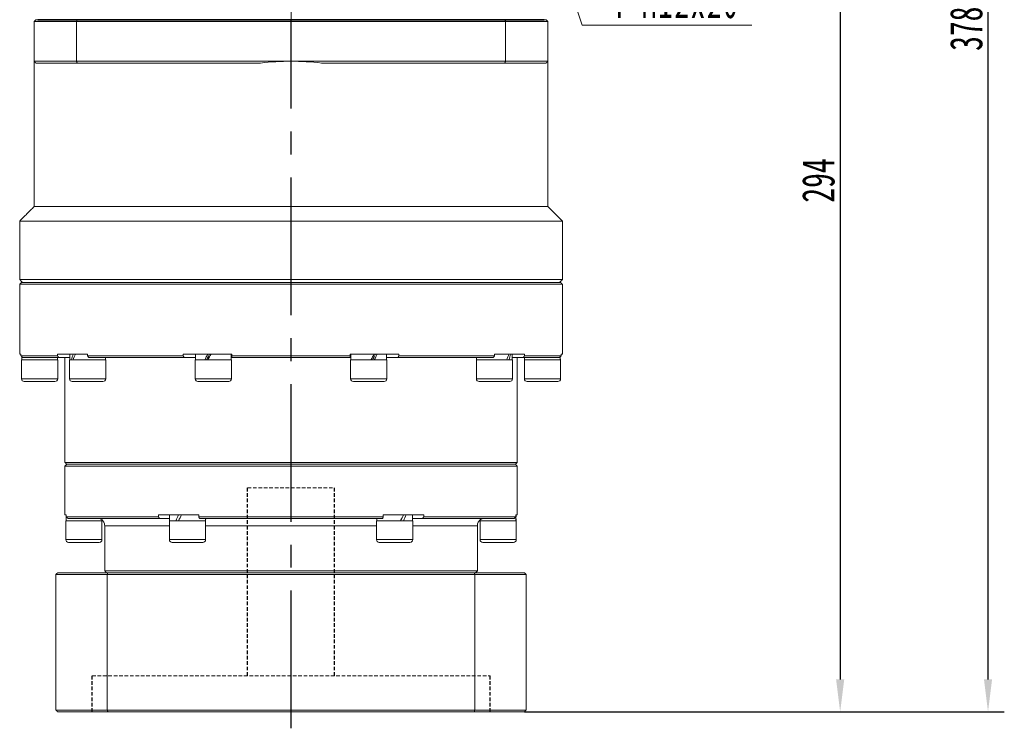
# Model space of a CAD drawing. Header units: millimetres. Extents: x 1952 to 3059, y -34 to 733.
# Tile 5 of 9: x 2521 to 2793, y 250 to 446. Entities that reach past the tile are written whole.
import ezdxf

# ---------------------------------------------------------------- set-up
doc = ezdxf.new("R2010")
doc.units = ezdxf.units.MM
doc.header["$LTSCALE"] = 2
doc.header["$PDSIZE"] = -1
for name, pattern in [('CENTER2', [28.575, 19.05, -3.175, 3.175, -3.175]), ('DASHED', [0.75, 0.5, -0.25]), ('点画线', [18, 12, -2, 2, -2])]:
    doc.linetypes.add(name, pattern=pattern)
doc.layers.get('0').update_dxf_attribs({"lineweight": 18})
doc.layers.get('Defpoints').update_dxf_attribs({"lineweight": 18})
doc.layers.add('3中心线层', color=1, linetype='CENTER2')
for name, color, linetype, lineweight in [('中心线层', 1, '点画线', 18), ('尺寸线层', 3, 'Continuous', 18), ('粗实线层', 7, 'Continuous', 35)]:
    doc.layers.add(name, color=color, linetype=linetype, lineweight=lineweight)
doc.styles.add('标准', font='SimSun.ttf', dxfattribs={"width": 0.667})
doc.dimstyles.new('a4-1-3', dxfattribs={"dimtxt": 9, "dimasz": 9, "dimexe": 4.5, "dimexo": 0, "dimgap": 1.5, "dimtad": 1, "dimdec": 3, "dimdsep": 46, "dimtxsty": '标准', "dimblk": '_CAXARROW', "dimcen": 0, "dimdle": 12, "dimazin": 2, "dimtfac": 0.707107, "dimtdec": 3, "dimtix": 1, "dimtmove": 2, "dimatfit": 3, "dimfxl": 0, "dimfrac": 2, "dimtolj": 1, "dimtzin": 0, "dimarcsym": 0})

# ---------------------------------------------------------------- blocks, each defined once
blk = doc.blocks.new('*X26')
at = {"layer": '尺寸线层', "linetype": 'Continuous'}
blk.add_hatch(color=0, dxfattribs=at).paths.add_polyline_path([(-12.73, 30.02), (-8.88, 21.81), (-11.02, 21.12)], flags=0)
at = {"layer": '尺寸线层', "color": 0, "linetype": 'Continuous'}
blk.add_line((-12.73, 30.02), (-3, 0), dxfattribs=at)
at = {"layer": '尺寸线层', "color": 0}
for p, q in [((-3, 0), (0, 0)), ((0, 0), (43.87, 0)), ((0, 0), (0, 0))]:
    blk.add_line(p, q, dxfattribs=at)
at = {"layer": '尺寸线层', "color": 0, "insert": (4.5, 1.8), "char_height": 9, "width": 78.7372, "attachment_point": 7, "line_spacing_factor": 1.15057, "style": '标准'}
blk.add_mtext('\\T1.1;4-M12x20', dxfattribs=at)
blk = doc.blocks.new('_CAXARROW')
blk.add_hatch(color=0).paths.add_polyline_path([(0, 0), (-1, 0.125), (-1, -0.125)], flags=0)
blk = doc.blocks.new('*X27')
at = {"layer": 'Defpoints', "color": 0, "transparency": 16777216}
for p in [(2679.54, 632.49), (2788.2, 632.49), (2660.04, 254.49)]:
    blk.add_point(p, dxfattribs=at)
at = {"layer": '尺寸线层', "color": 0, "lineweight": -2, "transparency": 16777216}
for p, q in [((2679.54, 632.49), (2792.7, 632.49)), ((2788.2, 263.49), (2788.2, 623.49)), ((2660.04, 254.49), (2792.7, 254.49))]:
    blk.add_line(p, q, dxfattribs=at)
at = {"layer": '尺寸线层', "color": 0, "lineweight": -2, "transparency": 16777216, "xscale": 9, "yscale": 9, "zscale": 9}
for p, rotation in [((2788.2, 632.49), 90), ((2788.2, 254.49), 270)]:
    blk.add_blockref('_CAXARROW', p, dxfattribs=dict(at, rotation=rotation))
at = {"layer": '尺寸线层', "color": 0, "transparency": 16777216, "insert": (2782.2, 443.49), "char_height": 9, "attachment_point": 5, "rotation": 90, "style": '标准', "bg_fill": 3, "box_fill_scale": 1.1, "bg_fill_color": 256, "bg_fill_true_color": 13158600, "bg_fill_transparency": 0}
blk.add_mtext('\\A1;378', dxfattribs=at)
blk = doc.blocks.new('*X28')
at = {"layer": 'Defpoints', "color": 0, "transparency": 16777216}
for p in [(2695.04, 548.49), (2660.04, 254.49), (2747.33, 254.49)]:
    blk.add_point(p, dxfattribs=at)
at = {"layer": '尺寸线层', "color": 0, "lineweight": -2, "transparency": 16777216}
for p, q in [((2695.04, 548.49), (2751.83, 548.49)), ((2747.33, 539.49), (2747.33, 263.49)), ((2660.04, 254.49), (2751.83, 254.49))]:
    blk.add_line(p, q, dxfattribs=at)
at = {"layer": '尺寸线层', "color": 0, "lineweight": -2, "transparency": 16777216, "xscale": 9, "yscale": 9, "zscale": 9}
for p, rotation in [((2747.33, 548.49), 90), ((2747.33, 254.49), 270)]:
    blk.add_blockref('_CAXARROW', p, dxfattribs=dict(at, rotation=rotation))
at = {"layer": '尺寸线层', "color": 0, "transparency": 16777216, "insert": (2741.33, 401.49), "char_height": 9, "attachment_point": 5, "rotation": 90, "style": '标准', "bg_fill": 3, "box_fill_scale": 1.1, "bg_fill_color": 256, "bg_fill_true_color": 13158600, "bg_fill_transparency": 0}
blk.add_mtext('\\A1;294', dxfattribs=at)

msp = doc.modelspace()

# ---------------------------------------------------------------- linework, layer by layer
at = {"color": 7, "linetype": 'Continuous', "lineweight": 15}
for p, q in [((2524.5442, 445.4909), (2536.2546, 445.4909)), ((2524.5442, 445.4909), (2524.5442, 434.4909)), ((2536.4362, 445.9909), (2525.0442, 445.9909)), ((2536.2546, 434.4909), (2536.2546, 445.4909)), ((2536.2546, 445.4909), (2654.8337, 445.4909)), ((2654.6521, 445.9909), (2536.4362, 445.9909)), ((2654.8337, 445.4909), (2654.8337, 434.4909)), ((2536.2546, 434.4909), (2524.5442, 434.4909)), ((2525.0442, 433.9909), (2536.4362, 433.9909)), ((2595.5442, 434.4909), (2536.2546, 434.4909)), ((2536.4362, 433.9909), (2587.1329, 433.9909)), ((2654.8337, 434.4909), (2595.5442, 434.4909)), ((2603.9555, 433.9909), (2654.6521, 433.9909)), ((2595.5442, 373.2909), (2521.0442, 373.2909)), ((2520.5442, 372.7909), (2595.5442, 372.7909)), ((2520.5442, 353.4909), (2520.8789, 353.4909)), ((2520.8789, 352.9909), (2520.8789, 353.4909)), ((2530.9783, 352.9909), (2520.8789, 352.9909)), ((2526.0442, 351.8909), (2521.0442, 351.8909)), ((2521.3687, 352.4909), (2531.4518, 352.4909)), ((2531.0442, 351.8909), (2526.0442, 351.8909)), ((2530.9783, 353.4909), (2530.9783, 352.9909)), ((2530.9783, 353.4909), (2539.2991, 353.4909)), ((2534.3775, 352.4909), (2531.4518, 352.4909)), ((2542.2564, 351.8909), (2534.3175, 351.8909)), ((2539.2991, 352.9909), (2539.2991, 353.4909)), ((2565.7397, 352.9909), (2539.2991, 352.9909)), ((2539.6182, 352.4909), (2566.0159, 352.4909)), ((2544.3175, 351.8909), (2542.2564, 351.8909)), ((2565.7397, 353.4909), (2565.7397, 352.9909)), ((2565.7397, 353.4909), (2579.2029, 353.4909)), ((2569.1275, 352.4909), (2566.0159, 352.4909)), ((2578.8228, 351.8909), (2569.0675, 351.8909)), ((2579.0675, 351.8909), (2578.8228, 351.8909)), ((2579.2321, 352.4909), (2579.0075, 352.4909)), ((2579.2029, 352.9909), (2579.2029, 353.4909)), ((2611.8854, 352.9909), (2579.2029, 352.9909)), ((2579.2295, 352.4909), (2611.8588, 352.4909)), ((2612.0808, 352.4909), (2611.7653, 352.4909)), ((2611.8854, 353.4909), (2611.8854, 352.9909)), ((2611.8854, 353.4909), (2625.3486, 353.4909)), ((2622.0208, 351.8909), (2612.0208, 351.8909)), ((2625.0724, 352.4909), (2621.9608, 352.4909)), ((2625.0724, 352.4909), (2651.4701, 352.4909)), ((2625.3486, 352.9909), (2625.3486, 353.4909)), ((2651.7892, 352.9909), (2625.3486, 352.9909)), ((2656.7708, 351.8909), (2646.7708, 351.8909)), ((2651.7892, 353.4909), (2651.7892, 352.9909)), ((2526.0442, 346.6409), (2521.0442, 346.6409)), ((2521.7942, 345.8909), (2526.0442, 345.8909)), ((2531.0442, 346.6409), (2526.0442, 346.6409)), ((2526.0442, 345.8909), (2530.2942, 345.8909)), ((2542.2564, 346.6409), (2534.3175, 346.6409)), ((2535.0675, 345.8909), (2541.8156, 345.8909)), ((2541.8156, 345.8909), (2543.5675, 345.8909)), ((2544.3175, 346.6409), (2542.2564, 346.6409)), ((2578.8228, 346.6409), (2569.0675, 346.6409)), ((2569.8175, 345.8909), (2578.1095, 345.8909)), ((2578.1095, 345.8909), (2578.3175, 345.8909)), ((2579.0675, 346.6409), (2578.8228, 346.6409)), ((2622.0208, 346.6409), (2612.0208, 346.6409)), ((2612.7708, 345.8909), (2621.2708, 345.8909)), ((2656.7708, 346.6409), (2646.7708, 346.6409)), ((2647.5208, 345.8909), (2656.0208, 345.8909)), ((2658.0442, 323.4909), (2533.0442, 323.4909)), ((2533.0442, 322.4909), (2595.5442, 322.4909)), ((2595.5442, 322.9909), (2533.5442, 322.9909)), ((2533.5442, 322.9909), (2657.5442, 322.9909)), ((2657.5442, 322.9909), (2595.5442, 322.9909)), ((2595.5442, 322.4909), (2658.0442, 322.4909)), ((2533.0442, 308.9909), (2533.378, 308.9909)), ((2533.378, 308.4909), (2533.378, 308.9909)), ((2558.8738, 308.4909), (2533.378, 308.4909)), ((2533.8717, 307.9909), (2559.196, 307.9909)), ((2558.8738, 308.9909), (2558.8738, 308.4909)), ((2558.8738, 308.9909), (2570.0484, 308.9909)), ((2559.196, 307.9909), (2561.9792, 307.9909)), ((2570.0484, 308.4909), (2570.0484, 308.9909)), ((2621.0399, 308.4909), (2570.0484, 308.4909)), ((2570.2199, 307.9909), (2620.8684, 307.9909)), ((2572.2309, 307.9909), (2572.4192, 307.9909)), ((2618.6692, 307.9909), (2618.8574, 307.9909)), ((2621.0399, 308.9909), (2621.0399, 308.4909)), ((2621.0399, 308.9909), (2632.2145, 308.9909)), ((2629.1092, 307.9909), (2631.8923, 307.9909)), ((2631.8923, 307.9909), (2657.2166, 307.9909)), ((2632.2145, 308.4909), (2632.2145, 308.9909)), ((2657.7103, 308.4909), (2632.2145, 308.4909)), ((2657.7103, 308.9909), (2657.7103, 308.4909)), ((2657.7103, 308.9909), (2658.0442, 308.9909)), ((2538.2942, 307.3909), (2533.2942, 307.3909)), ((2543.2942, 307.3909), (2538.2942, 307.3909)), ((2544.0442, 305.9909), (2561.9192, 305.9909)), ((2571.2493, 307.3909), (2561.9192, 307.3909)), ((2571.9192, 307.3909), (2571.2493, 307.3909)), ((2571.9192, 305.9909), (2619.1692, 305.9909)), ((2629.1692, 307.3909), (2619.1692, 307.3909)), ((2629.1692, 305.9909), (2647.0442, 305.9909)), ((2657.7942, 307.3909), (2647.7942, 307.3909)), ((2538.2942, 302.1409), (2533.2942, 302.1409)), ((2543.2942, 302.1409), (2538.2942, 302.1409)), ((2571.2493, 302.1409), (2561.9192, 302.1409)), ((2571.9192, 302.1409), (2571.2493, 302.1409)), ((2629.1692, 302.1409), (2619.1692, 302.1409)), ((2657.7942, 302.1409), (2647.7942, 302.1409)), ((2534.0442, 301.3909), (2538.2942, 301.3909)), ((2538.2942, 301.3909), (2542.5442, 301.3909)), ((2562.6692, 301.3909), (2570.5998, 301.3909)), ((2570.5998, 301.3909), (2571.1692, 301.3909)), ((2619.9192, 301.3909), (2628.4192, 301.3909)), ((2648.5442, 301.3909), (2657.0442, 301.3909)), ((2530.5442, 292.4909), (2544.7382, 292.4909)), ((2530.5442, 292.4909), (2530.5442, 254.9909)), ((2544.9107, 292.9909), (2531.0442, 292.9909)), ((2647.0442, 293.4909), (2544.0442, 293.4909)), ((2544.7382, 292.4909), (2646.3502, 292.4909)), ((2544.7382, 254.9909), (2544.7382, 292.4909)), ((2646.1776, 292.9909), (2544.9107, 292.9909)), ((2646.3502, 292.4909), (2646.3502, 254.9909)), ((2544.7382, 254.9909), (2530.5442, 254.9909)), ((2531.0442, 254.4909), (2544.9107, 254.4909)), ((2646.3502, 254.9909), (2544.7382, 254.9909)), ((2544.9107, 254.4909), (2646.1776, 254.4909))]:
    msp.add_line(p, q, dxfattribs=at)
at = {"color": 6, "linetype": 'DASHED', "lineweight": 15}
for p, q in [((2583.5442, 316.4909), (2607.5442, 316.4909)), ((2540.5442, 264.4909), (2650.5442, 264.4909))]:
    msp.add_line(p, q, dxfattribs=at)
at = {"color": 7, "linetype": 'Continuous', "lineweight": 15}
for centre, radius, start, end in [((2595.5442, 363.4909), 71, 90, 96.803755), ((2595.5442, 363.4909), 71, 83.196245, 90), ((2521.7942, 346.6409), 0.75, 180, 270), ((2530.2942, 346.6409), 0.75, 270, 0), ((2535.0675, 346.6409), 0.75, 180, 270), ((2543.5675, 346.6409), 0.75, 270, 0), ((2569.8175, 346.6409), 0.75, 180, 270), ((2578.3175, 346.6409), 0.75, 270, 0), ((2612.7708, 346.6409), 0.75, 180, 270), ((2621.2708, 346.6409), 0.75, 270, 0), ((2647.5208, 346.6409), 0.75, 180, 270), ((2656.0208, 346.6409), 0.75, 270, 0), ((2542.0442, 305.9909), 2, 0, 30.168127), ((2649.0442, 305.9909), 2, 149.815081, 180), ((2534.0442, 302.1409), 0.75, 180, 270), ((2542.5442, 302.1409), 0.75, 270, 0), ((2562.6692, 302.1409), 0.75, 180, 270), ((2571.1692, 302.1409), 0.75, 270, 0), ((2619.9192, 302.1409), 0.75, 180, 270), ((2628.4192, 302.1409), 0.75, 270, 0), ((2648.5442, 302.1409), 0.75, 180, 270), ((2657.0442, 302.1409), 0.75, 270, 0)]:
    msp.add_arc(centre, radius, start, end, dxfattribs=at)
at = {"color": 7, "linetype": 'Continuous', "lineweight": 15, "extrusion": (0, 0, -1)}
for centre, major_axis, ratio, start_param, end_param in [((2526.0442, 351.8909), (0, 8.5563), 0.57735027, 4.71238898, 4.80929154), ((2539.3175, 353.4909), (3.5375, 8.4332), 0.40888173, 4.35442493, 4.54252828), ((2539.3175, 351.8909), (3.5375, 8.4332), 0.40888173, 4.54252828, 4.73063163), ((2574.0675, 353.4909), (4.8012, 8.5313), 0.13629391, 4.44773239, 4.63583574), ((2574.0675, 353.4909), (3.2462, 5.7681), 0.13629391, 4.35560751, 4.63583574), ((2574.0675, 351.8909), (4.8012, 8.5313), 0.13629391, 4.63583574, 4.82393909), ((2617.0208, 353.4909), (4.8012, 8.5313), 0.13629391, 1.49424309, 1.68234644), ((2617.0208, 351.8909), (3.2462, 5.7681), 0.13629391, 1.21401486, 1.49424309), ((2617.0208, 351.8909), (4.8012, 8.5313), 0.13629391, 1.30613974, 1.49424309), ((2651.7708, 353.4909), (3.5375, 8.4332), 0.40888173, 1.40093562, 1.58903897), ((2651.7708, 351.8909), (3.5375, 8.4332), 0.40888173, 1.21283227, 1.40093562), ((2538.2942, 308.9909), (0, 8.5563), 0.57735027, 4.6187542, 4.71238898), ((2538.2942, 307.3909), (0, 8.5563), 0.57735027, 4.71238898, 4.83764506), ((2566.9192, 308.9909), (4.5456, 8.4935), 0.22773508, 4.40300369, 4.59110704), ((2566.9192, 307.3909), (4.5456, 8.4935), 0.22773508, 4.59110704, 4.77921039), ((2566.9192, 308.9909), (3.0733, 5.7426), 0.22773508, 4.45237496, 4.59110704), ((2624.1692, 308.9909), (4.5456, 8.4935), 0.22773508, 1.44951439, 1.63761774), ((2624.1692, 307.3909), (3.0733, 5.7426), 0.22773508, 1.31078231, 1.44951439), ((2624.1692, 307.3909), (4.5456, 8.4935), 0.22773508, 1.26141104, 1.44951439), ((2652.7942, 308.9909), (0, 8.5563), 0.57735027, 1.57079633, 1.75889968), ((2652.7942, 307.3909), (0, 8.5563), 0.57735027, 1.47716154, 1.57079633)]:
    msp.add_ellipse(centre, major_axis=major_axis, ratio=ratio, start_param=start_param, end_param=end_param, dxfattribs=at)
at = {"color": 7, "linetype": 'Continuous', "lineweight": 15}
for points in [[(2525.0442, 445.9909), (2524.5442, 445.4909)], [(2536.4362, 445.9909), (2536.2546, 445.4909)], [(2654.6521, 445.9909), (2654.8337, 445.4909)], [(2524.5442, 394.2909), (2524.5442, 434.4909)], [(2525.0442, 433.9909), (2524.5442, 434.4909)], [(2536.4362, 433.9909), (2536.2546, 434.4909)], [(2654.6521, 433.9909), (2654.8337, 434.4909)], [(2520.5442, 390.2909), (2524.5442, 394.2909)], [(2520.5442, 374.0909), (2520.5442, 390.2909)], [(2521.3442, 373.2909), (2520.5442, 374.0909)], [(2520.5442, 372.7909), (2521.0442, 373.2909)], [(2520.5442, 353.4909), (2520.5442, 372.7909)], [(2520.8789, 352.9909), (2521.3687, 352.4909)], [(2521.0442, 346.6409), (2521.0442, 351.8909)], [(2531.4518, 352.4909), (2530.9783, 352.9909)], [(2530.9842, 352.4909), (2530.9842, 351.8909)], [(2531.0442, 351.8909), (2531.0442, 346.6409)], [(2533.0442, 323.4909), (2533.0442, 352.4909)], [(2534.3175, 346.6409), (2534.3175, 351.8909)], [(2534.3775, 351.8909), (2534.3775, 353.4909)], [(2539.2991, 352.9909), (2539.6182, 352.4909)], [(2544.2575, 352.4909), (2544.2575, 351.8909)], [(2544.3175, 351.8909), (2544.3175, 346.6409)], [(2566.0159, 352.4909), (2565.7397, 352.9909)], [(2569.0675, 346.6409), (2569.0675, 351.8909)], [(2569.1275, 351.8909), (2569.1275, 353.4909)], [(2579.0075, 353.4909), (2579.0075, 351.8909)], [(2579.0675, 351.8909), (2579.0675, 346.6409)], [(2579.2029, 352.9909), (2579.2295, 352.4909)], [(2611.8588, 352.4909), (2611.8854, 352.9909)], [(2612.0208, 346.6409), (2612.0208, 351.8909)], [(2612.0808, 351.8909), (2612.0808, 353.4909)], [(2621.9608, 353.4909), (2621.9608, 351.8909)], [(2622.0208, 351.8909), (2622.0208, 346.6409)], [(2625.3486, 352.9909), (2625.0724, 352.4909)], [(2646.7708, 346.6409), (2646.7708, 351.8909)], [(2646.8308, 351.8909), (2646.8308, 352.4909)], [(2651.4701, 352.4909), (2651.7892, 352.9909)], [(2656.7108, 353.4909), (2656.7108, 351.8909)], [(2656.7708, 351.8909), (2656.7708, 346.6409)], [(2658.0442, 352.4909), (2658.0442, 323.4909)], [(2533.5442, 322.9909), (2533.0442, 323.4909)], [(2533.0442, 322.4909), (2533.5442, 322.9909)], [(2533.0442, 308.9909), (2533.0442, 322.4909)], [(2658.0442, 323.4909), (2657.5442, 322.9909)], [(2657.5442, 322.9909), (2658.0442, 322.4909)], [(2658.0442, 322.4909), (2658.0442, 308.9909)], [(2533.378, 308.4909), (2533.8717, 307.9909)], [(2543.2342, 307.6159), (2543.2342, 307.3909)], [(2559.196, 307.9909), (2558.8738, 308.4909)], [(2561.9792, 307.3909), (2561.9792, 308.9909)], [(2570.0484, 308.4909), (2570.2199, 307.9909)], [(2571.8592, 307.9909), (2571.8592, 307.3909)], [(2619.2292, 307.3909), (2619.2292, 307.9909)], [(2620.8684, 307.9909), (2621.0399, 308.4909)], [(2629.1092, 308.9909), (2629.1092, 307.3909)], [(2632.2145, 308.4909), (2631.8923, 307.9909)], [(2647.8542, 307.3909), (2647.8542, 307.5833)], [(2657.2166, 307.9909), (2657.7103, 308.4909)], [(2533.2942, 302.1409), (2533.2942, 307.3909)], [(2543.2942, 307.3909), (2543.2942, 302.1409)], [(2544.0442, 293.4909), (2544.0442, 305.9909)], [(2561.9192, 302.1409), (2561.9192, 307.3909)], [(2571.9192, 307.3909), (2571.9192, 302.1409)], [(2619.1692, 302.1409), (2619.1692, 307.3909)], [(2629.1692, 307.3909), (2629.1692, 302.1409)], [(2647.0442, 305.9909), (2647.0442, 293.4909)], [(2647.7942, 302.1409), (2647.7942, 307.3909)], [(2657.7942, 307.3909), (2657.7942, 302.1409)], [(2530.5442, 292.4909), (2531.0442, 292.9909)], [(2544.5442, 292.9909), (2544.0442, 293.4909)], [(2544.9107, 292.9909), (2544.7382, 292.4909)], [(2646.3502, 292.4909), (2646.1776, 292.9909)], [(2647.0442, 293.4909), (2646.5442, 292.9909)], [(2531.0442, 254.4909), (2530.5442, 254.9909)], [(2544.7382, 254.9909), (2544.9107, 254.4909)], [(2646.1776, 254.4909), (2646.3502, 254.9909)]]:
    msp.add_open_spline(points, degree=1, dxfattribs=at)
for points, knots in [([(2543.7739, 306.9977), (2543.7712, 307.0055), (2543.7624, 307.0311), (2543.3913, 307.5907), (2542.784, 307.9441), (2542.3192, 307.9804), (2542.1855, 307.9909)], [0, 0, 0, 0, 0.32654947, 1.06553418, 1.70840618, 1.96782125, 1.96782125, 1.96782125, 1.96782125]), ([(2571.8592, 307.8492), (2571.8952, 307.8701), (2572.0782, 307.9764), (2572.1629, 307.9844), (2572.2309, 307.9909)], [0, 0, 0, 0, 0.079113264, 0.401629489, 0.401629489, 0.401629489, 0.401629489]), ([(2618.8574, 307.9909), (2618.9434, 307.9791), (2619.0326, 307.967), (2619.2224, 307.858), (2619.2292, 307.8542)], [0, 0, 0, 0, 0.384534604, 0.398698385, 0.398698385, 0.398698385, 0.398698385]), ([(2648.9028, 307.9909), (2648.7187, 307.9719), (2648.1745, 307.9158), (2647.6849, 307.5271), (2647.4017, 307.1677), (2647.2852, 306.9429), (2647.3084, 306.9865), (2647.3144, 306.9977)], [0, 0, 0, 0, 0.37125494, 1.09791508, 1.4836288, 1.88045901, 2.01790222, 2.01790222, 2.01790222, 2.01790222])]:
    msp.add_open_spline(points, degree=3, knots=knots, dxfattribs=at)
at = {"layer": '3中心线层'}
msp.add_line((2595.5442, 249.9421), (2595.5442, 445.9909), dxfattribs=at)
at = {"layer": '3中心线层', "color": 6, "linetype": 'DASHED'}
for p, q in [((2583.5442, 264.4909), (2583.5442, 316.4909)), ((2607.5442, 264.4909), (2607.5442, 316.4909)), ((2540.5442, 254.4909), (2540.5442, 264.4909)), ((2650.5442, 254.4909), (2650.5442, 264.4909))]:
    msp.add_line(p, q, dxfattribs=at)
at = {"layer": '中心线层'}
msp.add_line((2595.5442, 445.9909), (2595.5442, 647.9909), dxfattribs=at)
at = {"layer": '粗实线层'}
msp.add_line((2525.5442, 445.9909), (2665.5442, 445.9909), dxfattribs=at)

# ---------------------------------------------------------------- block references
at = {"layer": '尺寸线层'}
msp.add_blockref('*X26', (2679.001, 444.4886), dxfattribs=at)

# ---------------------------------------------------------------- next in the draw order: dimensions: what is measured, and where the dimension line sits
dim = msp.add_linear_dim(base=(2788.1997, 632.4909), p1=(2660.0442, 254.4909), p2=(2679.5442, 632.4909), angle=90, dimstyle='a4-1-3', override={"dimsah": 1, "dimtfill": 1, "dimtzin": 0}, dxfattribs=at)
dim.commit()
dim.dimension.update_dxf_attribs({"geometry": '*X27', "text_midpoint": (2782.1997, 443.4909)})

# ---------------------------------------------------------------- next in the draw order: dimensions: what is measured, and where the dimension line sits
dim = msp.add_linear_dim(base=(2747.3288, 254.4909), p1=(2695.0442, 548.4909), p2=(2660.0442, 254.4909), angle=90, dimstyle='a4-1-3', override={"dimsah": 1, "dimtfill": 1, "dimtzin": 0}, dxfattribs=at)
dim.commit()
dim.dimension.update_dxf_attribs({"geometry": '*X28', "text_midpoint": (2741.3288, 401.4909)})

# ---------------------------------------------------------------- next in the draw order: linework, layer by layer
at = {"color": 7, "linetype": 'Continuous', "lineweight": 15}
for p, q in [((2666.0442, 445.9909), (2654.6521, 445.9909)), ((2654.8337, 445.4909), (2666.5442, 445.4909)), ((2666.5442, 434.4909), (2666.5442, 445.4909)), ((2654.6521, 433.9909), (2666.0442, 433.9909)), ((2666.5442, 434.4909), (2654.8337, 434.4909)), ((2666.5442, 394.2909), (2524.5442, 394.2909)), ((2670.5442, 390.2909), (2520.5442, 390.2909)), ((2670.5442, 374.0909), (2520.5442, 374.0909)), ((2670.0442, 373.2909), (2595.5442, 373.2909)), ((2595.5442, 372.7909), (2670.5442, 372.7909)), ((2651.7892, 353.4909), (2660.11, 353.4909)), ((2659.6365, 352.4909), (2656.7108, 352.4909)), ((2659.6365, 352.4909), (2669.7196, 352.4909)), ((2670.0442, 351.8909), (2660.0442, 351.8909)), ((2660.11, 352.9909), (2660.11, 353.4909)), ((2670.2094, 352.9909), (2660.11, 352.9909)), ((2670.2094, 353.4909), (2670.2094, 352.9909)), ((2670.2094, 353.4909), (2670.5442, 353.4909)), ((2670.0442, 346.6409), (2660.0442, 346.6409)), ((2660.7942, 345.8909), (2669.2942, 345.8909)), ((2660.0442, 292.9909), (2646.1776, 292.9909)), ((2646.3502, 292.4909), (2660.5442, 292.4909)), ((2660.5442, 254.9909), (2660.5442, 292.4909)), ((2646.1776, 254.4909), (2660.0442, 254.4909)), ((2660.5442, 254.9909), (2646.3502, 254.9909))]:
    msp.add_line(p, q, dxfattribs=at)
for centre, start, end in [((2660.7942, 346.6409), 180, 270), ((2669.2942, 346.6409), 270, 0)]:
    msp.add_arc(centre, 0.75, start, end, dxfattribs=at)
at = {"color": 7, "linetype": 'Continuous', "lineweight": 15, "extrusion": (0, 0, -1)}
for centre, start_param, end_param in [((2665.0442, 353.4909), 1.6616615, 1.75889968), ((2665.0442, 351.8909), 1.47389377, 1.57079633)]:
    msp.add_ellipse(centre, major_axis=(0, 8.5563), ratio=0.57735027, start_param=start_param, end_param=end_param, dxfattribs=at)
at = {"color": 7, "linetype": 'Continuous', "lineweight": 15}
for points in [[(2666.5442, 445.4909), (2666.0442, 445.9909)], [(2666.0442, 433.9909), (2666.5442, 434.4909)], [(2666.5442, 434.4909), (2666.5442, 394.2909)], [(2666.5442, 394.2909), (2670.5442, 390.2909)], [(2670.5442, 390.2909), (2670.5442, 374.0909)], [(2670.5442, 374.0909), (2669.7442, 373.2909)], [(2670.0442, 373.2909), (2670.5442, 372.7909)], [(2670.5442, 372.7909), (2670.5442, 353.4909)], [(2660.11, 352.9909), (2659.6365, 352.4909)], [(2660.0442, 346.6409), (2660.0442, 351.8909)], [(2660.1042, 351.8909), (2660.1042, 352.4909)], [(2669.7196, 352.4909), (2670.2094, 352.9909)], [(2670.0442, 351.8909), (2670.0442, 346.6409)], [(2660.0442, 292.9909), (2660.5442, 292.4909)], [(2660.5442, 254.9909), (2660.0442, 254.4909)]]:
    msp.add_open_spline(points, degree=1, dxfattribs=at)

doc.saveas('drawing.dxf')
